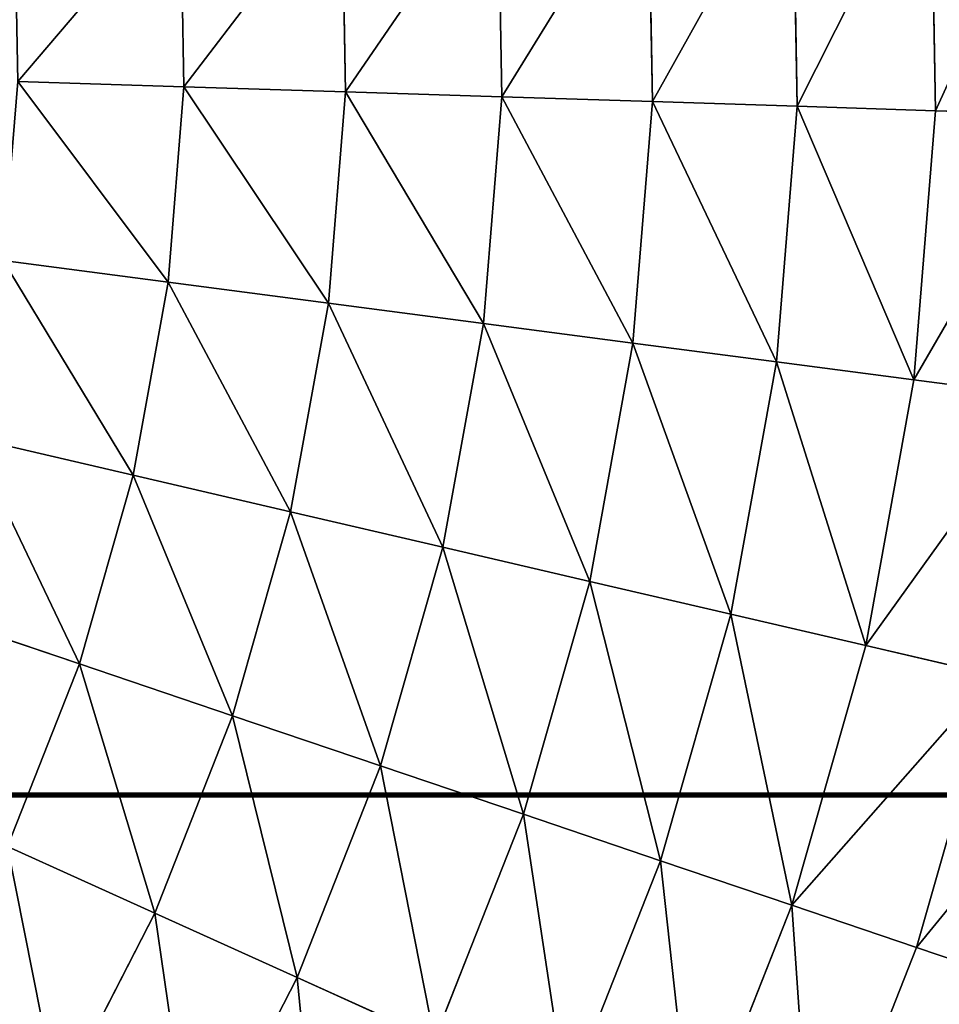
# Model space of a CAD drawing. Extents: x 5 to 965, y 4 to 104.
# Tile 232 of 256: x 294 to 306, y 41 to 54. Entities that reach past the tile are written whole.
import ezdxf

# ---------------------------------------------------------------- set-up
doc = ezdxf.new("R2010")
doc.units = 0
doc.layers.get('0').update_dxf_attribs({"color": 13, "linetype": 'CONTINUOUS'})

# ---------------------------------------------------------------- blocks, each defined once
blk = doc.blocks.new('COMPONENT_4')
for p, q in [((85.294, 48.847, 14.584), (85.235, 52.314, 14.584)), ((85.294, 48.847, 85.295), (85.235, 52.314, 85.295)), ((83.516, 48.904, 12.892), (83.459, 52.197, 12.892)), ((83.516, 48.904, 86.987), (83.459, 52.197, 86.987)), ((81.656, 48.963, 11.289), (81.603, 52.073, 11.289)), ((81.656, 48.963, 88.59), (81.603, 52.073, 88.59)), ((79.72, 49.025, 9.779), (79.67, 51.945, 9.779)), ((79.72, 49.025, 90.1), (79.67, 51.945, 90.1)), ((77.712, 49.089, 8.366), (77.665, 51.812, 8.366)), ((77.712, 49.089, 91.513), (77.665, 51.812, 91.513)), ((75.637, 49.155, 7.053), (75.594, 51.675, 7.053)), ((75.637, 49.155, 92.826), (75.594, 51.675, 92.826)), ((75.637, 49.155, 7.053), (73.501, 49.224, 5.844)), ((75.637, 49.155, 92.826), (73.501, 49.224, 94.036)), ((75.433, 46.644, 7.053), (75.637, 49.155, 7.053)), ((75.433, 46.644, 92.826), (75.637, 49.155, 92.826)), ((77.712, 49.089, 8.366), (75.637, 49.155, 7.053)), ((77.712, 49.089, 91.513), (75.637, 49.155, 92.826)), ((77.492, 46.375, 8.366), (77.712, 49.089, 8.366)), ((77.492, 46.375, 91.513), (77.712, 49.089, 91.513)), ((79.72, 49.025, 9.779), (77.712, 49.089, 8.366)), ((79.72, 49.025, 90.1), (77.712, 49.089, 91.513)), ((79.484, 46.114, 9.779), (79.72, 49.025, 9.779)), ((79.484, 46.114, 90.1), (79.72, 49.025, 90.1)), ((81.656, 48.963, 11.289), (79.72, 49.025, 9.779)), ((81.656, 48.963, 88.59), (79.72, 49.025, 90.1)), ((81.404, 45.863, 11.289), (81.656, 48.963, 11.289)), ((81.404, 45.863, 88.59), (81.656, 48.963, 88.59)), ((83.516, 48.904, 12.892), (81.656, 48.963, 11.289)), ((83.516, 48.904, 86.987), (81.656, 48.963, 88.59)), ((83.249, 45.621, 12.892), (83.516, 48.904, 12.892)), ((83.249, 45.621, 86.987), (83.516, 48.904, 86.987)), ((85.294, 48.847, 14.584), (83.516, 48.904, 12.892)), ((85.294, 48.847, 85.295), (83.516, 48.904, 86.987)), ((85.014, 45.391, 14.584), (85.294, 48.847, 14.584)), ((85.014, 45.391, 85.295), (85.294, 48.847, 85.295)), ((86.988, 48.793, 16.362), (85.294, 48.847, 14.584)), ((86.988, 48.793, 83.518), (85.294, 48.847, 85.295)), ((75.433, 46.644, 7.053), (73.314, 46.921, 5.844)), ((75.433, 46.644, 92.826), (73.314, 46.921, 94.036)), ((74.984, 44.165, 7.053), (75.433, 46.644, 7.053)), ((74.984, 44.165, 92.826), (75.433, 46.644, 92.826)), ((77.492, 46.375, 8.366), (75.433, 46.644, 7.053)), ((77.492, 46.375, 91.513), (75.433, 46.644, 92.826)), ((77.006, 43.695, 8.366), (77.492, 46.375, 8.366)), ((77.006, 43.695, 91.513), (77.492, 46.375, 91.513)), ((79.484, 46.114, 9.779), (77.492, 46.375, 8.366)), ((79.484, 46.114, 90.1), (77.492, 46.375, 91.513)), ((78.963, 43.24, 9.779), (79.484, 46.114, 9.779)), ((78.963, 43.24, 90.1), (79.484, 46.114, 90.1)), ((81.404, 45.863, 11.289), (79.484, 46.114, 9.779)), ((81.404, 45.863, 88.59), (79.484, 46.114, 90.1)), ((80.85, 42.802, 11.289), (81.404, 45.863, 11.289)), ((80.85, 42.802, 88.59), (81.404, 45.863, 88.59)), ((83.249, 45.621, 12.892), (81.404, 45.863, 11.289)), ((83.249, 45.621, 86.987), (81.404, 45.863, 88.59)), ((82.662, 42.381, 12.892), (83.249, 45.621, 12.892)), ((82.662, 42.381, 86.987), (83.249, 45.621, 86.987)), ((85.014, 45.391, 14.584), (83.249, 45.621, 12.892)), ((85.014, 45.391, 85.295), (83.249, 45.621, 86.987)), ((84.396, 41.978, 14.584), (85.014, 45.391, 14.584)), ((84.396, 41.978, 85.295), (85.014, 45.391, 85.295)), ((86.694, 45.171, 16.362), (85.014, 45.391, 14.584)), ((86.694, 45.171, 83.518), (85.014, 45.391, 85.295)), ((74.984, 44.165, 7.053), (72.902, 44.648, 5.844)), ((74.984, 44.165, 92.826), (72.902, 44.648, 94.036)), ((74.294, 41.741, 7.053), (74.984, 44.165, 7.053)), ((74.294, 41.741, 92.826), (74.984, 44.165, 92.826)), ((77.006, 43.695, 8.366), (74.984, 44.165, 7.053)), ((77.006, 43.695, 91.513), (74.984, 44.165, 92.826)), ((76.261, 41.075, 8.366), (77.006, 43.695, 8.366)), ((76.261, 41.075, 91.513), (77.006, 43.695, 91.513)), ((78.963, 43.24, 9.779), (77.006, 43.695, 8.366)), ((78.963, 43.24, 90.1), (77.006, 43.695, 91.513)), ((78.164, 40.431, 9.779), (78.963, 43.24, 9.779)), ((78.164, 40.431, 90.1), (78.963, 43.24, 90.1)), ((80.85, 42.802, 11.289), (78.963, 43.24, 9.779)), ((80.85, 42.802, 88.59), (78.963, 43.24, 90.1)), ((79.998, 39.81, 11.289), (80.85, 42.802, 11.289)), ((79.998, 39.81, 88.59), (80.85, 42.802, 88.59)), ((82.662, 42.381, 12.892), (80.85, 42.802, 11.289)), ((82.662, 42.381, 86.987), (80.85, 42.802, 88.59)), ((72.27, 42.427, 5.844), (74.294, 41.741, 7.053)), ((74.294, 41.741, 92.826), (72.27, 42.427, 94.036)), ((81.761, 39.214, 12.892), (82.662, 42.381, 12.892)), ((81.761, 39.214, 86.987), (82.662, 42.381, 86.987)), ((84.396, 41.978, 14.584), (82.662, 42.381, 12.892)), ((84.396, 41.978, 85.295), (82.662, 42.381, 86.987)), ((83.446, 38.643, 14.584), (84.396, 41.978, 14.584)), ((83.446, 38.643, 85.295), (84.396, 41.978, 85.295)), ((86.046, 41.595, 16.362), (84.396, 41.978, 14.584)), ((86.046, 41.595, 83.518), (84.396, 41.978, 85.295)), ((73.37, 39.397, 7.053), (74.294, 41.741, 7.053)), ((73.37, 39.397, 92.826), (74.294, 41.741, 92.826)), ((74.294, 41.741, 7.053), (76.261, 41.075, 8.366)), ((76.261, 41.075, 91.513), (74.294, 41.741, 92.826)), ((85.051, 38.1, 16.362), (86.046, 41.595, 16.362)), ((85.051, 38.1, 83.518), (86.046, 41.595, 83.518)), ((75.262, 38.542, 8.366), (76.261, 41.075, 8.366)), ((75.262, 38.542, 91.513), (76.261, 41.075, 91.513)), ((76.261, 41.075, 8.366), (78.164, 40.431, 9.779)), ((78.164, 40.431, 90.1), (76.261, 41.075, 91.513)), ((77.092, 37.714, 9.779), (78.164, 40.431, 9.779)), ((77.092, 37.714, 90.1), (78.164, 40.431, 90.1)), ((78.164, 40.431, 9.779), (79.998, 39.81, 11.289)), ((79.998, 39.81, 88.59), (78.164, 40.431, 90.1)), ((78.857, 36.916, 11.289), (79.998, 39.81, 11.289)), ((78.857, 36.916, 88.59), (79.998, 39.81, 88.59)), ((79.998, 39.81, 11.289), (81.761, 39.214, 12.892)), ((81.761, 39.214, 86.987), (79.998, 39.81, 88.59)), ((73.37, 39.397, 7.053), (75.262, 38.542, 8.366)), ((73.37, 39.397, 92.826), (75.262, 38.542, 91.513)), ((80.553, 36.15, 12.892), (81.761, 39.214, 12.892)), ((80.553, 36.15, 86.987), (81.761, 39.214, 86.987)), ((81.761, 39.214, 12.892), (83.446, 38.643, 14.584)), ((83.446, 38.643, 85.295), (81.761, 39.214, 86.987)), ((82.174, 35.417, 14.584), (83.446, 38.643, 14.584)), ((82.174, 35.417, 85.295), (83.446, 38.643, 85.295)), ((83.446, 38.643, 14.584), (85.051, 38.1, 16.362)), ((85.051, 38.1, 83.518), (83.446, 38.643, 85.295)), ((74.02, 36.118, 8.366), (75.262, 38.542, 8.366)), ((74.02, 36.118, 91.513), (75.262, 38.542, 91.513)), ((75.262, 38.542, 8.366), (77.092, 37.714, 9.779)), ((75.262, 38.542, 91.513), (77.092, 37.714, 90.1)), ((83.718, 34.719, 16.362), (85.051, 38.1, 16.362)), ((83.718, 34.719, 83.518), (85.051, 38.1, 83.518)), ((85.051, 38.1, 16.362), (86.571, 37.585, 18.22)), ((86.571, 37.585, 81.659), (85.051, 38.1, 83.518)), ((75.76, 35.115, 9.779), (77.092, 37.714, 9.779)), ((75.76, 35.115, 90.1), (77.092, 37.714, 90.1)), ((77.092, 37.714, 9.779), (78.857, 36.916, 11.289)), ((77.092, 37.714, 90.1), (78.857, 36.916, 88.59))]:
    blk.add_line(p, q)
mesh = blk.add_polyface()
corners = [(85.294, 48.847, 14.584), (86.925, 52.427, 16.362), (86.988, 48.793, 16.362), (85.235, 52.314, 14.584)]
mesh.append_faces([[corners[k] for k in face] for face in [(0, 1, 2), (1, 0, 3)]], dxfattribs={"vtx0": -1})
mesh = blk.add_polyface()
corners = [(86.925, 52.427, 83.518), (85.294, 48.847, 85.295), (86.988, 48.793, 83.518), (85.235, 52.314, 85.295)]
mesh.append_faces([[corners[k] for k in face] for face in [(0, 1, 2), (1, 0, 3)]], dxfattribs={"vtx0": -1})
mesh = blk.add_polyface()
corners = [(85.235, 52.314, 14.584), (83.516, 48.904, 12.892), (83.459, 52.197, 12.892), (85.294, 48.847, 14.584)]
mesh.append_faces([[corners[k] for k in face] for face in [(0, 1, 2), (1, 0, 3)]], dxfattribs={"vtx0": -1})
mesh = blk.add_polyface()
corners = [(83.516, 48.904, 86.987), (85.235, 52.314, 85.295), (83.459, 52.197, 86.987), (85.294, 48.847, 85.295)]
mesh.append_faces([[corners[k] for k in face] for face in [(0, 1, 2), (1, 0, 3)]], dxfattribs={"vtx0": -1})
mesh = blk.add_polyface()
corners = [(83.459, 52.197, 12.892), (81.656, 48.963, 11.289), (81.603, 52.073, 11.289), (83.516, 48.904, 12.892)]
mesh.append_faces([[corners[k] for k in face] for face in [(0, 1, 2), (1, 0, 3)]], dxfattribs={"vtx0": -1})
mesh = blk.add_polyface()
corners = [(81.656, 48.963, 88.59), (83.459, 52.197, 86.987), (81.603, 52.073, 88.59), (83.516, 48.904, 86.987)]
mesh.append_faces([[corners[k] for k in face] for face in [(0, 1, 2), (1, 0, 3)]], dxfattribs={"vtx0": -1})
mesh = blk.add_polyface()
corners = [(81.603, 52.073, 11.289), (79.72, 49.025, 9.779), (79.67, 51.945, 9.779), (81.656, 48.963, 11.289)]
mesh.append_faces([[corners[k] for k in face] for face in [(0, 1, 2), (1, 0, 3)]], dxfattribs={"vtx0": -1})
mesh = blk.add_polyface()
corners = [(79.72, 49.025, 90.1), (81.603, 52.073, 88.59), (79.67, 51.945, 90.1), (81.656, 48.963, 88.59)]
mesh.append_faces([[corners[k] for k in face] for face in [(0, 1, 2), (1, 0, 3)]], dxfattribs={"vtx0": -1})
mesh = blk.add_polyface()
corners = [(79.67, 51.945, 9.779), (77.712, 49.089, 8.366), (77.665, 51.812, 8.366), (79.72, 49.025, 9.779)]
mesh.append_faces([[corners[k] for k in face] for face in [(0, 1, 2), (1, 0, 3)]], dxfattribs={"vtx0": -1})
mesh = blk.add_polyface()
corners = [(77.712, 49.089, 91.513), (79.67, 51.945, 90.1), (77.665, 51.812, 91.513), (79.72, 49.025, 90.1)]
mesh.append_faces([[corners[k] for k in face] for face in [(0, 1, 2), (1, 0, 3)]], dxfattribs={"vtx0": -1})
mesh = blk.add_polyface()
corners = [(77.665, 51.812, 8.366), (75.637, 49.155, 7.053), (75.594, 51.675, 7.053), (77.712, 49.089, 8.366)]
mesh.append_faces([[corners[k] for k in face] for face in [(0, 1, 2), (1, 0, 3)]], dxfattribs={"vtx0": -1})
mesh = blk.add_polyface()
corners = [(75.637, 49.155, 92.826), (77.665, 51.812, 91.513), (75.594, 51.675, 92.826), (77.712, 49.089, 91.513)]
mesh.append_faces([[corners[k] for k in face] for face in [(0, 1, 2), (1, 0, 3)]], dxfattribs={"vtx0": -1})
mesh = blk.add_polyface()
corners = [(75.594, 51.675, 7.053), (73.501, 49.224, 5.844), (73.461, 51.533, 5.844), (75.637, 49.155, 7.053)]
mesh.append_faces([[corners[k] for k in face] for face in [(0, 1, 2), (1, 0, 3)]], dxfattribs={"vtx0": -1})
mesh = blk.add_polyface()
corners = [(73.501, 49.224, 94.036), (75.594, 51.675, 92.826), (73.461, 51.533, 94.036), (75.637, 49.155, 92.826)]
mesh.append_faces([[corners[k] for k in face] for face in [(0, 1, 2), (1, 0, 3)]], dxfattribs={"vtx0": -1})
mesh = blk.add_polyface()
corners = [(73.501, 49.224, 5.844), (75.433, 46.644, 7.053), (73.314, 46.921, 5.844), (75.637, 49.155, 7.053)]
mesh.append_faces([[corners[k] for k in face] for face in [(0, 1, 2), (1, 0, 3)]], dxfattribs={"vtx0": -1})
mesh = blk.add_polyface()
corners = [(75.433, 46.644, 92.826), (73.501, 49.224, 94.036), (73.314, 46.921, 94.036), (75.637, 49.155, 92.826)]
mesh.append_faces([[corners[k] for k in face] for face in [(0, 1, 2), (1, 0, 3)]], dxfattribs={"vtx0": -1})
mesh = blk.add_polyface()
corners = [(75.637, 49.155, 7.053), (77.492, 46.375, 8.366), (75.433, 46.644, 7.053), (77.712, 49.089, 8.366)]
mesh.append_faces([[corners[k] for k in face] for face in [(0, 1, 2), (1, 0, 3)]], dxfattribs={"vtx0": -1})
mesh = blk.add_polyface()
corners = [(77.492, 46.375, 91.513), (75.637, 49.155, 92.826), (75.433, 46.644, 92.826), (77.712, 49.089, 91.513)]
mesh.append_faces([[corners[k] for k in face] for face in [(0, 1, 2), (1, 0, 3)]], dxfattribs={"vtx0": -1})
mesh = blk.add_polyface()
corners = [(77.712, 49.089, 8.366), (79.484, 46.114, 9.779), (77.492, 46.375, 8.366), (79.72, 49.025, 9.779)]
mesh.append_faces([[corners[k] for k in face] for face in [(0, 1, 2), (1, 0, 3)]], dxfattribs={"vtx0": -1})
mesh = blk.add_polyface()
corners = [(79.484, 46.114, 90.1), (77.712, 49.089, 91.513), (77.492, 46.375, 91.513), (79.72, 49.025, 90.1)]
mesh.append_faces([[corners[k] for k in face] for face in [(0, 1, 2), (1, 0, 3)]], dxfattribs={"vtx0": -1})
mesh = blk.add_polyface()
corners = [(79.72, 49.025, 9.779), (81.404, 45.863, 11.289), (79.484, 46.114, 9.779), (81.656, 48.963, 11.289)]
mesh.append_faces([[corners[k] for k in face] for face in [(0, 1, 2), (1, 0, 3)]], dxfattribs={"vtx0": -1})
mesh = blk.add_polyface()
corners = [(81.404, 45.863, 88.59), (79.72, 49.025, 90.1), (79.484, 46.114, 90.1), (81.656, 48.963, 88.59)]
mesh.append_faces([[corners[k] for k in face] for face in [(0, 1, 2), (1, 0, 3)]], dxfattribs={"vtx0": -1})
mesh = blk.add_polyface()
corners = [(81.656, 48.963, 11.289), (83.249, 45.621, 12.892), (81.404, 45.863, 11.289), (83.516, 48.904, 12.892)]
mesh.append_faces([[corners[k] for k in face] for face in [(0, 1, 2), (1, 0, 3)]], dxfattribs={"vtx0": -1})
mesh = blk.add_polyface()
corners = [(83.249, 45.621, 86.987), (81.656, 48.963, 88.59), (81.404, 45.863, 88.59), (83.516, 48.904, 86.987)]
mesh.append_faces([[corners[k] for k in face] for face in [(0, 1, 2), (1, 0, 3)]], dxfattribs={"vtx0": -1})
mesh = blk.add_polyface()
corners = [(83.516, 48.904, 12.892), (85.014, 45.391, 14.584), (83.249, 45.621, 12.892), (85.294, 48.847, 14.584)]
mesh.append_faces([[corners[k] for k in face] for face in [(0, 1, 2), (1, 0, 3)]], dxfattribs={"vtx0": -1})
mesh = blk.add_polyface()
corners = [(85.014, 45.391, 85.295), (83.516, 48.904, 86.987), (83.249, 45.621, 86.987), (85.294, 48.847, 85.295)]
mesh.append_faces([[corners[k] for k in face] for face in [(0, 1, 2), (1, 0, 3)]], dxfattribs={"vtx0": -1})
mesh = blk.add_polyface()
corners = [(85.014, 45.391, 14.584), (86.988, 48.793, 16.362), (86.694, 45.171, 16.362), (85.294, 48.847, 14.584)]
mesh.append_faces([[corners[k] for k in face] for face in [(0, 1, 2), (1, 0, 3)]], dxfattribs={"vtx0": -1})
mesh = blk.add_polyface()
corners = [(86.988, 48.793, 83.518), (85.014, 45.391, 85.295), (86.694, 45.171, 83.518), (85.294, 48.847, 85.295)]
mesh.append_faces([[corners[k] for k in face] for face in [(0, 1, 2), (1, 0, 3)]], dxfattribs={"vtx0": -1})
mesh = blk.add_polyface()
corners = [(73.314, 46.921, 5.844), (74.984, 44.165, 7.053), (72.902, 44.648, 5.844), (75.433, 46.644, 7.053)]
mesh.append_faces([[corners[k] for k in face] for face in [(0, 1, 2), (1, 0, 3)]], dxfattribs={"vtx0": -1})
mesh = blk.add_polyface()
corners = [(74.984, 44.165, 92.826), (73.314, 46.921, 94.036), (72.902, 44.648, 94.036), (75.433, 46.644, 92.826)]
mesh.append_faces([[corners[k] for k in face] for face in [(0, 1, 2), (1, 0, 3)]], dxfattribs={"vtx0": -1})
mesh = blk.add_polyface()
corners = [(75.433, 46.644, 7.053), (77.006, 43.695, 8.366), (74.984, 44.165, 7.053), (77.492, 46.375, 8.366)]
mesh.append_faces([[corners[k] for k in face] for face in [(0, 1, 2), (1, 0, 3)]], dxfattribs={"vtx0": -1})
mesh = blk.add_polyface()
corners = [(77.006, 43.695, 91.513), (75.433, 46.644, 92.826), (74.984, 44.165, 92.826), (77.492, 46.375, 91.513)]
mesh.append_faces([[corners[k] for k in face] for face in [(0, 1, 2), (1, 0, 3)]], dxfattribs={"vtx0": -1})
mesh = blk.add_polyface()
corners = [(77.492, 46.375, 8.366), (78.963, 43.24, 9.779), (77.006, 43.695, 8.366), (79.484, 46.114, 9.779)]
mesh.append_faces([[corners[k] for k in face] for face in [(0, 1, 2), (1, 0, 3)]], dxfattribs={"vtx0": -1})
mesh = blk.add_polyface()
corners = [(78.963, 43.24, 90.1), (77.492, 46.375, 91.513), (77.006, 43.695, 91.513), (79.484, 46.114, 90.1)]
mesh.append_faces([[corners[k] for k in face] for face in [(0, 1, 2), (1, 0, 3)]], dxfattribs={"vtx0": -1})
mesh = blk.add_polyface()
corners = [(79.484, 46.114, 9.779), (80.85, 42.802, 11.289), (78.963, 43.24, 9.779), (81.404, 45.863, 11.289)]
mesh.append_faces([[corners[k] for k in face] for face in [(0, 1, 2), (1, 0, 3)]], dxfattribs={"vtx0": -1})
mesh = blk.add_polyface()
corners = [(80.85, 42.802, 88.59), (79.484, 46.114, 90.1), (78.963, 43.24, 90.1), (81.404, 45.863, 88.59)]
mesh.append_faces([[corners[k] for k in face] for face in [(0, 1, 2), (1, 0, 3)]], dxfattribs={"vtx0": -1})
mesh = blk.add_polyface()
corners = [(81.404, 45.863, 11.289), (82.662, 42.381, 12.892), (80.85, 42.802, 11.289), (83.249, 45.621, 12.892)]
mesh.append_faces([[corners[k] for k in face] for face in [(0, 1, 2), (1, 0, 3)]], dxfattribs={"vtx0": -1})
mesh = blk.add_polyface()
corners = [(82.662, 42.381, 86.987), (81.404, 45.863, 88.59), (80.85, 42.802, 88.59), (83.249, 45.621, 86.987)]
mesh.append_faces([[corners[k] for k in face] for face in [(0, 1, 2), (1, 0, 3)]], dxfattribs={"vtx0": -1})
mesh = blk.add_polyface()
corners = [(83.249, 45.621, 12.892), (84.396, 41.978, 14.584), (82.662, 42.381, 12.892), (85.014, 45.391, 14.584)]
mesh.append_faces([[corners[k] for k in face] for face in [(0, 1, 2), (1, 0, 3)]], dxfattribs={"vtx0": -1})
mesh = blk.add_polyface()
corners = [(84.396, 41.978, 85.295), (83.249, 45.621, 86.987), (82.662, 42.381, 86.987), (85.014, 45.391, 85.295)]
mesh.append_faces([[corners[k] for k in face] for face in [(0, 1, 2), (1, 0, 3)]], dxfattribs={"vtx0": -1})
mesh = blk.add_polyface()
corners = [(84.396, 41.978, 14.584), (86.694, 45.171, 16.362), (86.046, 41.595, 16.362), (85.014, 45.391, 14.584)]
mesh.append_faces([[corners[k] for k in face] for face in [(0, 1, 2), (1, 0, 3)]], dxfattribs={"vtx0": -1})
mesh = blk.add_polyface()
corners = [(86.694, 45.171, 83.518), (84.396, 41.978, 85.295), (86.046, 41.595, 83.518), (85.014, 45.391, 85.295)]
mesh.append_faces([[corners[k] for k in face] for face in [(0, 1, 2), (1, 0, 3)]], dxfattribs={"vtx0": -1})
mesh = blk.add_polyface()
corners = [(72.902, 44.648, 5.844), (74.294, 41.741, 7.053), (72.27, 42.427, 5.844), (74.984, 44.165, 7.053)]
mesh.append_faces([[corners[k] for k in face] for face in [(0, 1, 2), (1, 0, 3)]], dxfattribs={"vtx0": -1})
mesh = blk.add_polyface()
corners = [(74.294, 41.741, 92.826), (72.902, 44.648, 94.036), (72.27, 42.427, 94.036), (74.984, 44.165, 92.826)]
mesh.append_faces([[corners[k] for k in face] for face in [(0, 1, 2), (1, 0, 3)]], dxfattribs={"vtx0": -1})
mesh = blk.add_polyface()
corners = [(74.984, 44.165, 7.053), (76.261, 41.075, 8.366), (74.294, 41.741, 7.053), (77.006, 43.695, 8.366)]
mesh.append_faces([[corners[k] for k in face] for face in [(0, 1, 2), (1, 0, 3)]], dxfattribs={"vtx0": -1})
mesh = blk.add_polyface()
corners = [(76.261, 41.075, 91.513), (74.984, 44.165, 92.826), (74.294, 41.741, 92.826), (77.006, 43.695, 91.513)]
mesh.append_faces([[corners[k] for k in face] for face in [(0, 1, 2), (1, 0, 3)]], dxfattribs={"vtx0": -1})
mesh = blk.add_polyface()
corners = [(77.006, 43.695, 8.366), (78.164, 40.431, 9.779), (76.261, 41.075, 8.366), (78.963, 43.24, 9.779)]
mesh.append_faces([[corners[k] for k in face] for face in [(0, 1, 2), (1, 0, 3)]], dxfattribs={"vtx0": -1})
mesh = blk.add_polyface()
corners = [(78.164, 40.431, 90.1), (77.006, 43.695, 91.513), (76.261, 41.075, 91.513), (78.963, 43.24, 90.1)]
mesh.append_faces([[corners[k] for k in face] for face in [(0, 1, 2), (1, 0, 3)]], dxfattribs={"vtx0": -1})
mesh = blk.add_polyface()
corners = [(78.963, 43.24, 9.779), (79.998, 39.81, 11.289), (78.164, 40.431, 9.779), (80.85, 42.802, 11.289)]
mesh.append_faces([[corners[k] for k in face] for face in [(0, 1, 2), (1, 0, 3)]], dxfattribs={"vtx0": -1})
mesh = blk.add_polyface()
corners = [(79.998, 39.81, 88.59), (78.963, 43.24, 90.1), (78.164, 40.431, 90.1), (80.85, 42.802, 88.59)]
mesh.append_faces([[corners[k] for k in face] for face in [(0, 1, 2), (1, 0, 3)]], dxfattribs={"vtx0": -1})
mesh = blk.add_polyface()
corners = [(80.85, 42.802, 11.289), (81.761, 39.214, 12.892), (79.998, 39.81, 11.289), (82.662, 42.381, 12.892)]
mesh.append_faces([[corners[k] for k in face] for face in [(0, 1, 2), (1, 0, 3)]], dxfattribs={"vtx0": -1})
mesh = blk.add_polyface()
corners = [(81.761, 39.214, 86.987), (80.85, 42.802, 88.59), (79.998, 39.81, 88.59), (82.662, 42.381, 86.987)]
mesh.append_faces([[corners[k] for k in face] for face in [(0, 1, 2), (1, 0, 3)]], dxfattribs={"vtx0": -1})
mesh = blk.add_polyface()
corners = [(72.27, 42.427, 5.844), (73.37, 39.397, 7.053), (71.422, 40.278, 5.844), (74.294, 41.741, 7.053)]
mesh.append_faces([[corners[k] for k in face] for face in [(0, 1, 2), (1, 0, 3)]], dxfattribs={"vtx0": -1})
mesh = blk.add_polyface()
corners = [(73.37, 39.397, 92.826), (72.27, 42.427, 94.036), (71.422, 40.278, 94.036), (74.294, 41.741, 92.826)]
mesh.append_faces([[corners[k] for k in face] for face in [(0, 1, 2), (1, 0, 3)]], dxfattribs={"vtx0": -1})
mesh = blk.add_polyface()
corners = [(82.662, 42.381, 12.892), (83.446, 38.643, 14.584), (81.761, 39.214, 12.892), (84.396, 41.978, 14.584)]
mesh.append_faces([[corners[k] for k in face] for face in [(0, 1, 2), (1, 0, 3)]], dxfattribs={"vtx0": -1})
mesh = blk.add_polyface()
corners = [(83.446, 38.643, 85.295), (82.662, 42.381, 86.987), (81.761, 39.214, 86.987), (84.396, 41.978, 85.295)]
mesh.append_faces([[corners[k] for k in face] for face in [(0, 1, 2), (1, 0, 3)]], dxfattribs={"vtx0": -1})
mesh = blk.add_polyface()
corners = [(83.446, 38.643, 14.584), (86.046, 41.595, 16.362), (85.051, 38.1, 16.362), (84.396, 41.978, 14.584)]
mesh.append_faces([[corners[k] for k in face] for face in [(0, 1, 2), (1, 0, 3)]], dxfattribs={"vtx0": -1})
mesh = blk.add_polyface()
corners = [(86.046, 41.595, 83.518), (83.446, 38.643, 85.295), (85.051, 38.1, 83.518), (84.396, 41.978, 85.295)]
mesh.append_faces([[corners[k] for k in face] for face in [(0, 1, 2), (1, 0, 3)]], dxfattribs={"vtx0": -1})
mesh = blk.add_polyface()
corners = [(74.294, 41.741, 7.053), (75.262, 38.542, 8.366), (73.37, 39.397, 7.053), (76.261, 41.075, 8.366)]
mesh.append_faces([[corners[k] for k in face] for face in [(0, 1, 2), (1, 0, 3)]], dxfattribs={"vtx0": -1})
mesh = blk.add_polyface()
corners = [(75.262, 38.542, 91.513), (74.294, 41.741, 92.826), (73.37, 39.397, 92.826), (76.261, 41.075, 91.513)]
mesh.append_faces([[corners[k] for k in face] for face in [(0, 1, 2), (1, 0, 3)]], dxfattribs={"vtx0": -1})
mesh = blk.add_polyface()
corners = [(85.051, 38.1, 16.362), (87.609, 41.232, 18.22), (86.571, 37.585, 18.22), (86.046, 41.595, 16.362)]
mesh.append_faces([[corners[k] for k in face] for face in [(0, 1, 2), (1, 0, 3)]], dxfattribs={"vtx0": -1})
mesh = blk.add_polyface()
corners = [(87.609, 41.232, 81.659), (85.051, 38.1, 83.518), (86.571, 37.585, 81.659), (86.046, 41.595, 83.518)]
mesh.append_faces([[corners[k] for k in face] for face in [(0, 1, 2), (1, 0, 3)]], dxfattribs={"vtx0": -1})
mesh = blk.add_polyface()
corners = [(76.261, 41.075, 8.366), (77.092, 37.714, 9.779), (75.262, 38.542, 8.366), (78.164, 40.431, 9.779)]
mesh.append_faces([[corners[k] for k in face] for face in [(0, 1, 2), (1, 0, 3)]], dxfattribs={"vtx0": -1})
mesh = blk.add_polyface()
corners = [(77.092, 37.714, 90.1), (76.261, 41.075, 91.513), (75.262, 38.542, 91.513), (78.164, 40.431, 90.1)]
mesh.append_faces([[corners[k] for k in face] for face in [(0, 1, 2), (1, 0, 3)]], dxfattribs={"vtx0": -1})
mesh = blk.add_polyface()
corners = [(78.164, 40.431, 9.779), (78.857, 36.916, 11.289), (77.092, 37.714, 9.779), (79.998, 39.81, 11.289)]
mesh.append_faces([[corners[k] for k in face] for face in [(0, 1, 2), (1, 0, 3)]], dxfattribs={"vtx0": -1})
mesh = blk.add_polyface()
corners = [(78.857, 36.916, 88.59), (78.164, 40.431, 90.1), (77.092, 37.714, 90.1), (79.998, 39.81, 88.59)]
mesh.append_faces([[corners[k] for k in face] for face in [(0, 1, 2), (1, 0, 3)]], dxfattribs={"vtx0": -1})
mesh = blk.add_polyface()
corners = [(79.998, 39.81, 11.289), (80.553, 36.15, 12.892), (78.857, 36.916, 11.289), (81.761, 39.214, 12.892)]
mesh.append_faces([[corners[k] for k in face] for face in [(0, 1, 2), (1, 0, 3)]], dxfattribs={"vtx0": -1})
mesh = blk.add_polyface()
corners = [(80.553, 36.15, 86.987), (79.998, 39.81, 88.59), (78.857, 36.916, 88.59), (81.761, 39.214, 86.987)]
mesh.append_faces([[corners[k] for k in face] for face in [(0, 1, 2), (1, 0, 3)]], dxfattribs={"vtx0": -1})
mesh = blk.add_polyface()
corners = [(73.37, 39.397, 7.053), (74.02, 36.118, 8.366), (72.221, 37.155, 7.053), (75.262, 38.542, 8.366)]
mesh.append_faces([[corners[k] for k in face] for face in [(0, 1, 2), (1, 0, 3)]], dxfattribs={"vtx0": -1})
mesh = blk.add_polyface()
corners = [(74.02, 36.118, 91.513), (73.37, 39.397, 92.826), (72.221, 37.155, 92.826), (75.262, 38.542, 91.513)]
mesh.append_faces([[corners[k] for k in face] for face in [(0, 1, 2), (1, 0, 3)]], dxfattribs={"vtx0": -1})
mesh = blk.add_polyface()
corners = [(81.761, 39.214, 12.892), (82.174, 35.417, 14.584), (80.553, 36.15, 12.892), (83.446, 38.643, 14.584)]
mesh.append_faces([[corners[k] for k in face] for face in [(0, 1, 2), (1, 0, 3)]], dxfattribs={"vtx0": -1})
mesh = blk.add_polyface()
corners = [(82.174, 35.417, 85.295), (81.761, 39.214, 86.987), (80.553, 36.15, 86.987), (83.446, 38.643, 85.295)]
mesh.append_faces([[corners[k] for k in face] for face in [(0, 1, 2), (1, 0, 3)]], dxfattribs={"vtx0": -1})
mesh = blk.add_polyface()
corners = [(83.446, 38.643, 14.584), (83.718, 34.719, 16.362), (82.174, 35.417, 14.584), (85.051, 38.1, 16.362)]
mesh.append_faces([[corners[k] for k in face] for face in [(0, 1, 2), (1, 0, 3)]], dxfattribs={"vtx0": -1})
mesh = blk.add_polyface()
corners = [(83.718, 34.719, 83.518), (83.446, 38.643, 85.295), (82.174, 35.417, 85.295), (85.051, 38.1, 83.518)]
mesh.append_faces([[corners[k] for k in face] for face in [(0, 1, 2), (1, 0, 3)]], dxfattribs={"vtx0": -1})
mesh = blk.add_polyface()
corners = [(75.262, 38.542, 8.366), (75.76, 35.115, 9.779), (74.02, 36.118, 8.366), (77.092, 37.714, 9.779)]
mesh.append_faces([[corners[k] for k in face] for face in [(0, 1, 2), (1, 0, 3)]], dxfattribs={"vtx0": -1})
mesh = blk.add_polyface()
corners = [(75.76, 35.115, 90.1), (75.262, 38.542, 91.513), (74.02, 36.118, 91.513), (77.092, 37.714, 90.1)]
mesh.append_faces([[corners[k] for k in face] for face in [(0, 1, 2), (1, 0, 3)]], dxfattribs={"vtx0": -1})
mesh = blk.add_polyface()
corners = [(83.718, 34.719, 16.362), (86.571, 37.585, 18.22), (85.18, 34.058, 18.22), (85.051, 38.1, 16.362)]
mesh.append_faces([[corners[k] for k in face] for face in [(0, 1, 2), (1, 0, 3)]], dxfattribs={"vtx0": -1})
mesh = blk.add_polyface()
corners = [(86.571, 37.585, 81.659), (83.718, 34.719, 83.518), (85.18, 34.058, 81.659), (85.051, 38.1, 83.518)]
mesh.append_faces([[corners[k] for k in face] for face in [(0, 1, 2), (1, 0, 3)]], dxfattribs={"vtx0": -1})
mesh = blk.add_polyface()
corners = [(77.092, 37.714, 9.779), (77.438, 34.148, 11.289), (75.76, 35.115, 9.779), (78.857, 36.916, 11.289)]
mesh.append_faces([[corners[k] for k in face] for face in [(0, 1, 2), (1, 0, 3)]], dxfattribs={"vtx0": -1})
mesh = blk.add_polyface()
corners = [(77.438, 34.148, 88.59), (77.092, 37.714, 90.1), (75.76, 35.115, 90.1), (78.857, 36.916, 88.59)]
mesh.append_faces([[corners[k] for k in face] for face in [(0, 1, 2), (1, 0, 3)]], dxfattribs={"vtx0": -1})
mesh = blk.add_polyface()
corners = [(85.18, 34.058, 18.22), (88.003, 37.1, 20.155), (86.558, 33.435, 20.155), (86.571, 37.585, 18.22)]
mesh.append_faces([[corners[k] for k in face] for face in [(0, 1, 2), (1, 0, 3)]], dxfattribs={"vtx0": -1})
mesh = blk.add_polyface()
corners = [(88.003, 37.1, 79.725), (85.18, 34.058, 81.659), (86.558, 33.435, 79.725), (86.571, 37.585, 81.659)]
mesh.append_faces([[corners[k] for k in face] for face in [(0, 1, 2), (1, 0, 3)]], dxfattribs={"vtx0": -1})
blk = doc.blocks.new('COMPONENT_5')
blk.add_blockref('COMPONENT_4', (0, 0))
blk = doc.blocks.new('GROUP_9')
blk.add_blockref('COMPONENT_5', (135, 0))
blk = doc.blocks.new('GROUP_2')
blk.add_line((251.5, 23.097), (1210.5, 23.097))
mesh = blk.add_polyface()
corners = [(1210.5, 25.547, 0.12), (251.5, 23.097), (251.5, 25.547, 0.12), (1210.5, 23.097)]
mesh.append_faces([[corners[k] for k in face] for face in [(0, 1, 2), (1, 0, 3)]], dxfattribs={"vtx0": -1})
mesh = blk.add_polyface()
corners = [(1210.5, 23.097), (251.5, 20.647, 0.12), (251.5, 23.097), (1210.5, 20.647, 0.12)]
mesh.append_faces([[corners[k] for k in face] for face in [(0, 1, 2), (1, 0, 3)]], dxfattribs={"vtx0": -1})
blk = doc.blocks.new('GROUP_14')
blk.add_blockref('GROUP_9', (79.918, 0))
at = {"extrusion": (-3.88578e-16, 1, 5.55112e-17), "yscale": 0.4, "zscale": 0.4, "rotation": 180}
blk.add_blockref('GROUP_2', (251, 119.618, 40.033), dxfattribs=at)

msp = doc.modelspace()

# ---------------------------------------------------------------- block references
msp.add_blockref('GROUP_14', (5.361, 3.573, 2.908))

doc.saveas('drawing.dxf')
